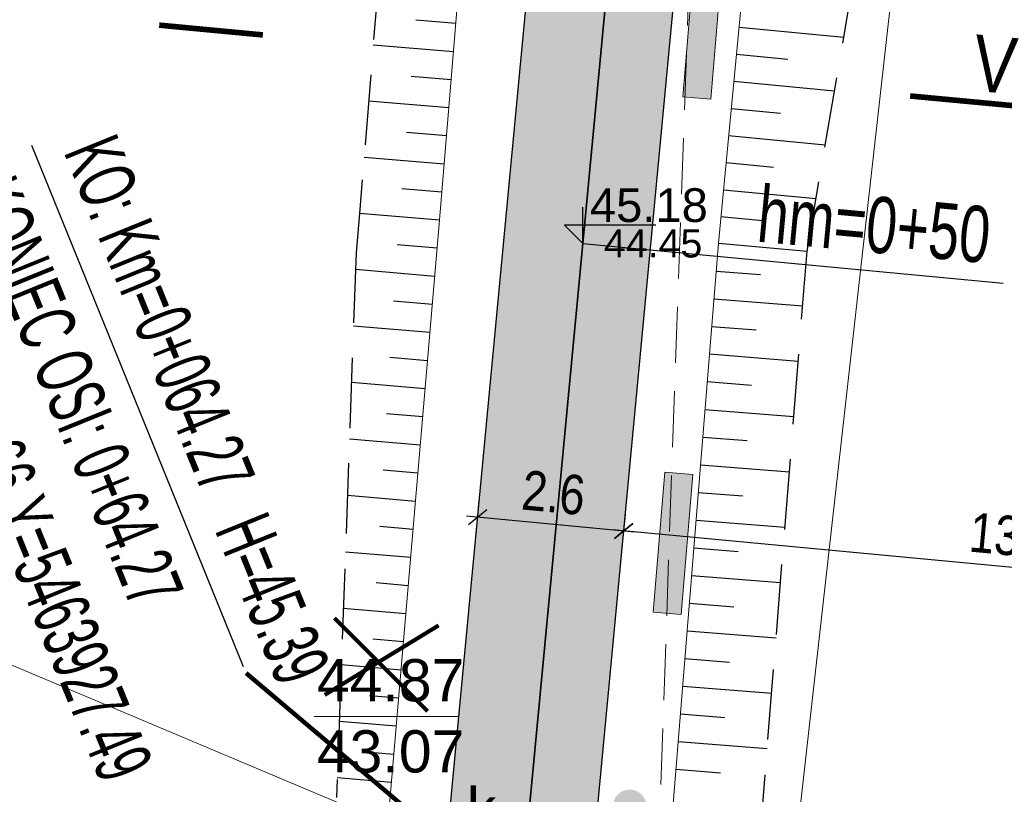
# Model space of a CAD drawing. Header units: metres. Extents: x 0 to 5465380, y 0 to 5925815.
# Tile 45 of 141: x 5463919 to 5463936, y 5925525 to 5925538. Entities that reach past the tile are written whole.
import ezdxf
from ezdxf.enums import TextEntityAlignment as Align

# ---------------------------------------------------------------- set-up
doc = ezdxf.new("R2010")
doc.units = ezdxf.units.M
for name, pattern in [('ACAD_ISO10W100', [18.5, 12, -3, 0.5, -3]), ('CENTER2', [1.125, 0.75, -0.125, 0.125, -0.125]), ('HIDDEN', [0.375, 0.25, -0.125]), ('PRZER2-1', [3, 2, -1])]:
    doc.linetypes.add(name, pattern=pattern)
for name, color, linetype, lineweight in [('$DR - obrzeże 8x30', 34, 'Continuous', 30), ('$DR - osie ścieżek', 7, 'CENTER2', 15), ('$DR - wyp. chodnik', 44, 'Continuous', 5), ('$DR - zał. arch.', 7, 'Continuous', 13), ('$DR - zał. mapa', 250, 'Continuous', 0), ('0_Nr_Pióra__205', 150, 'Continuous', 200), ('___ławki_Nr_Pióra__141', 7, 'Continuous', 0), ('___ławki_Nr_Pióra__246', 34, 'Continuous', 211), ('CC_Drzewa_Nr_Pióra__184', 20, 'Continuous', 100)]:
    doc.layers.add(name, color=color, linetype=linetype, lineweight=lineweight)
for name, color, linetype in [('$DR - przekroje', 12, 'Continuous'), ('$DR - wymiary', 7, 'Continuous'), ('AecObjExplode_rys 1_Vport_D5A', 7, 'Continuous'), ('AecObjExplode_rys 3_Vport_DDD', 7, 'Continuous'), ('AecObjExplode_rys 4_Vport_E22', 7, 'Continuous'), ('C-DROGI-SYTUACJA', 7, 'Continuous'), ('C-DROGI-SYTUACJA-ETYKIETY', 7, 'Continuous'), ('C-TEREN-SKARPY', 94, 'Continuous')]:
    doc.layers.add(name, color=color, linetype=linetype)
for name, color, linetype, lineweight, true_color in [('CC_Kanalizacja', 7, 'Continuous', 18, 0x803300), ('CC_Woda', 5, 'Continuous', 18, 0x0000ff), ('CC_Zakrzewienie', 7, 'PRZER2-1', 18, 0x0a0909)]:
    doc.layers.add(name, color=color, linetype=linetype, lineweight=lineweight, true_color=true_color)
doc.styles.add('Arial', font='arial.ttf')
doc.styles.add('ARIAL 2', font='ARIALN.TTF')
doc.styles.add('simplex', font='ARIALN.TTF', dxfattribs={"width": 0.7})
doc.styles.get("Standard").update_dxf_attribs({"font": 'arial.ttf'})
doc.dimstyles.new('LINIOWY', dxfattribs={"dimtxt": 0.7, "dimasz": 0.3, "dimexe": 0.3, "dimexo": 0, "dimgap": 0.2, "dimtad": 1, "dimzin": 9, "dimdsep": 46, "dimtxsty": 'ARIAL 2', "dimblk": 'OBLIQUE', "dimcen": 0, "dimdle": 0.2, "dimclrd": 7, "dimclre": 7, "dimclrt": 1, "dimadec": 0, "dimazin": 0, "dimtfac": 1, "dimtofl": 0, "dimtmove": 1, "dimatfit": 3, "dimldrblk": 'OBLIQUE', "dimfxl": 0.3, "dimfxlon": 1, "dimtolj": 1, "dimtzin": 1, "dimarcsym": 0})

# ---------------------------------------------------------------- blocks, each defined once
blk = doc.blocks.new('GK.6640.1913.2022 szara')
at = {"layer": 'CC_Kanalizacja', "color": 252}
blk.add_lwpolyline([(5463925.169, 5925524.087), (5463917.463, 5925527.334), (5463872.554, 5925546.371)], dxfattribs=at)
at = {"layer": 'CC_Kanalizacja', "color": 252, "linetype": 'Continuous', "lineweight": 5, "flags": 128}
blk.add_lwpolyline([(5463923.825, 5925526.007), (5463926.399, 5925526.007)], dxfattribs=at)
at = {"layer": 'CC_Woda', "color": 252}
blk.add_lwpolyline([(5463986.372, 5925435.989), (5463985.794, 5925452.41), (5463985.559, 5925454.613), (5463977.836, 5925461.506), (5463965.468, 5925472.383), (5463952.819, 5925483.501), (5463936.218, 5925497.405), (5463930.014, 5925502.668), (5463934.175, 5925539.683), (5463935.653, 5925554.059), (5463935.978, 5925558.022), (5463938.527, 5925578.65), (5463941.216, 5925601.871), (5463942.578, 5925613.381), (5463943.685, 5925623.068), (5463945.16, 5925637.812), (5463935.109, 5925649.383), (5463925.974, 5925659.333), (5463923.395, 5925662.125), (5463930.465, 5925665.085), (5463934.831, 5925666.92), (5463936.587, 5925667.623)], dxfattribs=at)
at = {"layer": 'CC_Zakrzewienie', "color": 252, "ltscale": 0.5}
blk.add_lwpolyline([(5463977.65, 5925569.937), (5463958.717, 5925565.368), (5463950.876, 5925547.321), (5463930.646, 5925543.783), (5463929.241, 5925503.739), (5463946.136, 5925495.218)], close=True, dxfattribs=at)
at = {"layer": 'CC_Kanalizacja', "color": 252, "lineweight": 0, "style": 'Arial'}
for s, p in [('44.87', (5463925.181, 5925526.65)), ('43.07', (5463925.181, 5925525.386))]:
    blk.add_text(s, height=0.75, dxfattribs=at).set_placement(p, align=Align.MIDDLE)
blk.add_text('k', height=0.75, dxfattribs=at).set_placement((5463927.058, 5925523.993), align=Align.RIGHT)
blk = doc.blocks.new('świetlica_bezrzecze_PB_PZT oczyszczony')
at = {"layer": '0_Nr_Pióra__205', "linetype": 'Continuous'}
blk.add_hatch(color=256, dxfattribs=at).paths.add_polyline_path([(5463929.128, 5925524.406, 1), (5463929.728, 5925524.406, 1)], flags=0)
at = {"layer": '___ławki_Nr_Pióra__246', "linetype": 'Continuous'}
for points in [[(5463931.076, 5925539.472), (5463930.578, 5925539.513), (5463930.371, 5925537.022), (5463930.869, 5925536.98)], [(5463930.552, 5925530.307), (5463930.054, 5925530.349), (5463929.847, 5925527.857), (5463930.345, 5925527.816)]]:
    blk.add_hatch(color=256, dxfattribs=at).paths.add_polyline_path(points, flags=0)
at = {"layer": '___ławki_Nr_Pióra__141', "linetype": 'Continuous', "flags": 128}
for points in [[(5463931.076, 5925539.472), (5463930.578, 5925539.513), (5463930.371, 5925537.022), (5463930.869, 5925536.98)], [(5463930.552, 5925530.307), (5463930.054, 5925530.349), (5463929.847, 5925527.857), (5463930.345, 5925527.816)]]:
    blk.add_lwpolyline(points, close=True, dxfattribs=at)
at = {"layer": 'CC_Drzewa_Nr_Pióra__184', "linetype": 'Continuous'}
for p, q in [((5463925.836, 5925526.099), (5463924.184, 5925527.751)), ((5463924.012, 5925526.388), (5463926.034, 5925527.625))]:
    blk.add_line(p, q, dxfattribs=at)
blk = doc.blocks.new('_OBLIQUE')
at = {"color": 0, "linetype": 'ByBlock'}
blk.add_line((-0.5, -0.5), (0.5, 0.5), dxfattribs=at)
blk = doc.blocks.new('*D119')
at = {"layer": '$DR - wymiary', "color": 7, "lineweight": -2, "transparency": 16777216}
for p, q in [((5463929.347, 5925529.601), (5463929.291, 5925529.003)), ((5463943.268, 5925527.99), (5463929.12, 5925529.321)), ((5463943.068, 5925528.001), (5463943.097, 5925528.308))]:
    blk.add_line(p, q, dxfattribs=at)
at = {"layer": 'Defpoints', "color": 0, "transparency": 16777216}
for p in [(5463929.571, 5925531.98), (5463929.319, 5925529.302), (5463943.068, 5925528.001)]:
    blk.add_point(p, dxfattribs=at)
at = {"layer": '$DR - wymiary', "color": 7, "lineweight": -2, "transparency": 16777216, "xscale": 0.3, "yscale": 0.3, "zscale": 0.3}
for p, rotation in [((5463929.319, 5925529.302), 174.6285203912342), ((5463943.069, 5925528.009), 354.6285203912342)]:
    blk.add_blockref('_OBLIQUE', p, dxfattribs=dict(at, rotation=rotation))
at = {"layer": '$DR - wymiary', "color": 1, "transparency": 16777216, "insert": (5463936.246, 5925529.21), "char_height": 0.7, "attachment_point": 5, "rotation": 354.6285, "style": 'ARIAL 2'}
blk.add_mtext('\\A1;13.8', dxfattribs=at)
blk = doc.blocks.new('*D120')
at = {"layer": '$DR - wymiary', "color": 7, "lineweight": -2, "transparency": 16777216}
for p, q in [((5463926.699, 5925529.247), (5463926.755, 5925529.844)), ((5463929.518, 5925529.283), (5463926.528, 5925529.564)), ((5463929.347, 5925529.601), (5463929.291, 5925529.003))]:
    blk.add_line(p, q, dxfattribs=at)
at = {"layer": 'Defpoints', "color": 0, "transparency": 16777216}
for p in [(5463929.571, 5925531.98), (5463926.727, 5925529.546), (5463926.129, 5925523.186)]:
    blk.add_point(p, dxfattribs=at)
at = {"layer": '$DR - wymiary', "color": 7, "lineweight": -2, "transparency": 16777216, "xscale": 0.3, "yscale": 0.3, "zscale": 0.3}
for p, rotation in [((5463926.727, 5925529.546), 174.6285203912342), ((5463929.319, 5925529.302), 354.6285203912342)]:
    blk.add_blockref('_OBLIQUE', p, dxfattribs=dict(at, rotation=rotation))
at = {"layer": '$DR - wymiary', "color": 1, "transparency": 16777216, "insert": (5463928.075, 5925529.979), "char_height": 0.7, "attachment_point": 5, "rotation": 354.6285, "style": 'ARIAL 2'}
blk.add_mtext('\\A1;2.6', dxfattribs=at)
blk = doc.blocks.new('*D135')
at = {"layer": '$DR - wymiary', "color": 7, "lineweight": -2, "transparency": 16777216}
for p, q in [((5463954.935, 5925543.267), (5463950.079, 5925543.267)), ((5463955.535, 5925542.11), (5463954.935, 5925543.267)), ((5463956.528, 5925542.11), (5463955.535, 5925542.11))]:
    blk.add_line(p, q, dxfattribs=at)
at = {"layer": 'Defpoints', "color": 0, "transparency": 16777216}
for p in [(5463954.335, 5925543.267), (5463956.528, 5925542.11), (0, 0)]:
    blk.add_point(p, dxfattribs=at)
at = {"layer": '$DR - wymiary', "color": 1, "transparency": 16777216, "insert": (5463952.107, 5925543.825), "char_height": 0.7, "attachment_point": 5, "style": 'ARIAL 2'}
blk.add_mtext('\\A1;5925542.11', dxfattribs=at)
blk = doc.blocks.new('*D136')
at = {"layer": '$DR - wymiary', "color": 7, "lineweight": -2, "transparency": 16777216}
blk.add_line((5463956.528, 5925542.11), (5463956.528, 5925536.093), dxfattribs=at)
at = {"layer": 'Defpoints', "color": 0, "transparency": 16777216}
for p in [(5463956.528, 5925542.11), (5463956.528, 5925540.459), (0, 0)]:
    blk.add_point(p, dxfattribs=at)
at = {"layer": '$DR - wymiary', "color": 1, "transparency": 16777216, "insert": (5463955.971, 5925538.176), "char_height": 0.7, "attachment_point": 5, "rotation": 90, "style": 'ARIAL 2'}
blk.add_mtext('\\A1;5463956.53', dxfattribs=at)
blk = doc.blocks.new('*D137')
at = {"layer": '$DR - wymiary', "color": 7, "lineweight": -2, "transparency": 16777216}
blk.add_line((5463958.724, 5925585.382), (5463964.93, 5925585.382), dxfattribs=at)
at = {"layer": 'Defpoints', "color": 0, "transparency": 16777216}
for p in [(5463958.724, 5925585.382), (5463960.561, 5925585.382), (0, 0)]:
    blk.add_point(p, dxfattribs=at)
at = {"layer": '$DR - wymiary', "color": 1, "transparency": 16777216, "insert": (5463962.845, 5925585.94), "char_height": 0.7, "attachment_point": 5, "style": 'ARIAL 2'}
blk.add_mtext('\\A1;5925585.38', dxfattribs=at)
blk = doc.blocks.new('*D138')
at = {"layer": '$DR - wymiary', "color": 7, "lineweight": -2, "transparency": 16777216}
blk.add_line((5463958.724, 5925585.382), (5463958.724, 5925592.131), dxfattribs=at)
at = {"layer": 'Defpoints', "color": 0, "transparency": 16777216}
for p in [(5463958.724, 5925587.769), (5463958.724, 5925585.382), (0, 0)]:
    blk.add_point(p, dxfattribs=at)
at = {"layer": '$DR - wymiary', "color": 1, "transparency": 16777216, "insert": (5463958.166, 5925590.05), "char_height": 0.7, "attachment_point": 5, "rotation": 90, "style": 'ARIAL 2'}
blk.add_mtext('\\A1;5463958.72', dxfattribs=at)
blk = doc.blocks.new('*D139')
at = {"layer": '$DR - wymiary', "color": 7, "lineweight": -2, "transparency": 16777216}
blk.add_line((5463922.753, 5925589.968), (5463916.372, 5925589.968), dxfattribs=at)
at = {"layer": 'Defpoints', "color": 0, "transparency": 16777216}
for p in [(5463920.738, 5925589.968), (5463922.753, 5925589.968), (0, 0)]:
    blk.add_point(p, dxfattribs=at)
at = {"layer": '$DR - wymiary', "color": 1, "transparency": 16777216, "insert": (5463918.455, 5925590.526), "char_height": 0.7, "attachment_point": 5, "style": 'ARIAL 2'}
blk.add_mtext('\\A1;5925589.97', dxfattribs=at)
blk = doc.blocks.new('*D140')
at = {"layer": '$DR - wymiary', "color": 7, "lineweight": -2, "transparency": 16777216}
blk.add_line((5463922.753, 5925589.968), (5463922.753, 5925583.407), dxfattribs=at)
at = {"layer": 'Defpoints', "color": 0, "transparency": 16777216}
for p in [(5463922.753, 5925589.968), (5463922.753, 5925587.778), (0, 0)]:
    blk.add_point(p, dxfattribs=at)
at = {"layer": '$DR - wymiary', "color": 1, "transparency": 16777216, "insert": (5463922.195, 5925585.493), "char_height": 0.7, "attachment_point": 5, "rotation": 90, "style": 'ARIAL 2'}
blk.add_mtext('\\A1;5463922.75', dxfattribs=at)
blk = doc.blocks.new('kota')
at = {"color": 0, "linetype": 'ByBlock', "lineweight": -2}
for p, q in [((0, 0), (0, 1)), ((2, 0.5), (-0.5, 0.5)), ((-0.5, 0.5), (0, 0))]:
    blk.add_line(p, q, dxfattribs=at)
blk = doc.blocks.new('AecObjExplode_rys 1_Vport_D5A')
at = {"layer": 'C-DROGI-SYTUACJA', "color": 92, "linetype": 'Continuous', "lineweight": 9}
for p, q in [((5463928.36, 5925562.798), (5463926.052, 5925534.827)), ((5463931.003, 5925534.416), (5463932.641, 5925551.549)), ((5463926.052, 5925534.827), (5463925.109, 5925523.832)), ((5463930.053, 5925522.61), (5463931.003, 5925534.416))]:
    blk.add_line(p, q, dxfattribs=at)
at = {"layer": 'C-DROGI-SYTUACJA', "color": 152, "linetype": 'ACAD_ISO10W100', "lineweight": 35, "ltscale": 4}
blk.add_line((5463930.971, 5925559.588), (5463919.325, 5925436.182), dxfattribs=at)
at = {"layer": 'C-DROGI-SYTUACJA-ETYKIETY', "color": 1, "linetype": 'Continuous', "lineweight": -3}
for p, q in [((5463922.57, 5925526.888), (5463918.808, 5925536.154)), ((5463928.595, 5925534.411), (5463936.062, 5925533.707))]:
    blk.add_line(p, q, dxfattribs=at)
at = {"layer": 'C-TEREN-SKARPY', "color": 92, "linetype": 'HIDDEN', "lineweight": -3, "ltscale": 5}
for p, q in [((5463932.579, 5925534.277), (5463934.319, 5925544.425)), ((5463925.283, 5925543.02), (5463924.628, 5925534.949)), ((5463924.628, 5925534.949), (5463924.567, 5925534.253)), ((5463924.628, 5925534.949), (5463924.628, 5925534.949)), ((5463924.567, 5925534.253), (5463924.221, 5925524.567)), ((5463931.734, 5925523.725), (5463932.579, 5925534.277))]:
    blk.add_line(p, q, dxfattribs=at)
at = {"layer": 'C-TEREN-SKARPY', "color": 92, "linetype": 'Continuous', "lineweight": -3}
for p, q in [((5463926.34, 5925538.321, 45.094), (5463925.626, 5925538.38, 44.735)), ((5463931.371, 5925538.26, 45.217), (5463933.232, 5925538.082, 44.282)), ((5463926.299, 5925537.822, 45.102), (5463924.871, 5925537.939, 44.385)), ((5463931.325, 5925537.778, 45.209), (5463932.237, 5925537.691, 44.75)), ((5463926.258, 5925537.323, 45.11), (5463925.544, 5925537.381, 44.752)), ((5463931.278, 5925537.296, 45.2), (5463933.068, 5925537.125, 44.302)), ((5463926.217, 5925536.823, 45.118), (5463924.79, 5925536.941, 44.402)), ((5463931.232, 5925536.814, 45.192), (5463932.109, 5925536.73, 44.752)), ((5463926.175, 5925536.324, 45.126), (5463925.462, 5925536.383, 44.768)), ((5463931.186, 5925536.332, 45.183), (5463932.903, 5925536.168, 44.321)), ((5463926.134, 5925535.825, 45.134), (5463924.709, 5925535.943, 44.419)), ((5463931.14, 5925535.85, 45.175), (5463931.981, 5925535.769, 44.753)), ((5463926.093, 5925535.326, 45.142), (5463925.381, 5925535.385, 44.785)), ((5463931.094, 5925535.368, 45.167), (5463932.739, 5925535.21, 44.34)), ((5463926.052, 5925534.827, 45.15), (5463924.628, 5925534.949, 44.436)), ((5463926.052, 5925534.827), (5463924.628, 5925534.949)), ((5463924.628, 5925534.949), (5463924.628, 5925534.949)), ((5463931.049, 5925534.892, 45.158), (5463931.853, 5925534.815, 44.754)), ((5463926.009, 5925534.328, 45.159), (5463925.297, 5925534.389, 44.802)), ((5463931.003, 5925534.416), (5463932.579, 5925534.277)), ((5463925.966, 5925533.828, 45.168), (5463924.556, 5925533.949, 44.46)), ((5463930.963, 5925533.924, 45.158), (5463931.752, 5925533.861, 44.763)), ((5463925.923, 5925533.328, 45.177), (5463925.231, 5925533.387, 44.83)), ((5463930.924, 5925533.432, 45.167), (5463932.502, 5925533.305, 44.375)), ((5463925.88, 5925532.828, 45.186), (5463924.52, 5925532.945, 44.504)), ((5463930.884, 5925532.94, 45.175), (5463931.673, 5925532.877, 44.779)), ((5463930.845, 5925532.449, 45.183), (5463932.423, 5925532.321, 44.392)), ((5463925.838, 5925532.328, 45.195), (5463925.17, 5925532.386, 44.86)), ((5463925.795, 5925531.829, 45.205), (5463924.484, 5925531.941, 44.547)), ((5463930.805, 5925531.957, 45.192), (5463931.594, 5925531.893, 44.796)), ((5463930.765, 5925531.465, 45.2), (5463932.344, 5925531.338, 44.408)), ((5463925.752, 5925531.329, 45.214), (5463925.109, 5925531.384, 44.891)), ((5463925.709, 5925530.829, 45.223), (5463924.448, 5925530.937, 44.59)), ((5463930.726, 5925530.973, 45.208), (5463931.515, 5925530.909, 44.812)), ((5463925.666, 5925530.329, 45.232), (5463925.048, 5925530.382, 44.922)), ((5463930.686, 5925530.481, 45.217), (5463932.265, 5925530.354, 44.425)), ((5463925.623, 5925529.829, 45.241), (5463924.413, 5925529.933, 44.633)), ((5463930.647, 5925529.989, 45.225), (5463931.436, 5925529.925, 44.829)), ((5463930.607, 5925529.497, 45.233), (5463932.186, 5925529.37, 44.441)), ((5463925.58, 5925529.33, 45.25), (5463924.988, 5925529.38, 44.952)), ((5463930.568, 5925529.005, 45.242), (5463931.357, 5925528.941, 44.846)), ((5463925.538, 5925528.83, 45.259), (5463924.377, 5925528.929, 44.676)), ((5463930.528, 5925528.513, 45.25), (5463932.108, 5925528.386, 44.458)), ((5463925.495, 5925528.33, 45.268), (5463924.927, 5925528.379, 44.983)), ((5463925.452, 5925527.83, 45.277), (5463924.341, 5925527.925, 44.72)), ((5463930.488, 5925528.021, 45.258), (5463931.278, 5925527.957, 44.862)), ((5463925.409, 5925527.33, 45.286), (5463924.866, 5925527.377, 45.014)), ((5463930.449, 5925527.529, 45.267), (5463932.029, 5925527.402, 44.474)), ((5463930.409, 5925527.037, 45.275), (5463931.199, 5925526.974, 44.879)), ((5463925.366, 5925526.831, 45.295), (5463924.305, 5925526.921, 44.763)), ((5463930.37, 5925526.545, 45.283), (5463931.95, 5925526.418, 44.491)), ((5463925.323, 5925526.331, 45.305), (5463924.805, 5925526.375, 45.045)), ((5463930.33, 5925526.053, 45.292), (5463931.12, 5925525.99, 44.895)), ((5463925.281, 5925525.831, 45.314), (5463924.269, 5925525.918, 44.806)), ((5463930.29, 5925525.561, 45.3), (5463931.871, 5925525.434, 44.507)), ((5463925.238, 5925525.331, 45.323), (5463924.744, 5925525.373, 45.075)), ((5463930.251, 5925525.069, 45.308), (5463931.041, 5925525.006, 44.912)), ((5463925.195, 5925524.831, 45.332), (5463924.233, 5925524.914, 44.849))]:
    blk.add_line(p, q, dxfattribs=at)
at = {"layer": '$DR - wymiary', "color": 7, "linetype": 'Continuous', "lineweight": -3, "xscale": 0.6500000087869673, "yscale": 0.6500000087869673, "zscale": 0.6500000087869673}
blk.add_blockref('kota', (5463928.595, 5925534.411), dxfattribs=at)
at = {"layer": 'C-DROGI-SYTUACJA-ETYKIETY', "color": 1, "linetype": 'Continuous', "lineweight": -3, "char_height": 1, "style": 'simplex'}
for s, insert, attachment_point, rotation in [('{\\fArial Narrow|b0|i0|c0|p34;KO: Km=0+064.27}', (5463919.354, 5925536.038), 7, 292.0973), ('{\\fArial|b0|i0|c0|p34;hm=\\fArial|b0|i0|c238|p34;0+50\\fArial|b0|i0|c0|p34;}', (5463935.78, 5925534.047), 9, 354.6092), ('KONIEC OSI: 0+64.27\\PX=5925522.66 Y=5463927.49', (5463918.497, 5925535.69), 1, 292.0973), ('PZ: 0+95.18\\PX=5925512.54 Y=5463905.35', (5463905.74, 5925524.781), 7, 22.5971)]:
    blk.add_mtext(s, dxfattribs=dict(at, insert=insert, attachment_point=attachment_point, rotation=rotation))
at = {"layer": 'C-DROGI-SYTUACJA-ETYKIETY', "color": 1, "linetype": 'Continuous', "lineweight": -3, "insert": (5463928.72, 5925534.786), "char_height": 0.6, "attachment_point": 7}
blk.add_mtext('45.18', dxfattribs=at)
at = {"layer": 'C-DROGI-SYTUACJA-ETYKIETY', "color": 7, "linetype": 'Continuous', "lineweight": -3, "insert": (5463928.97, 5925534.411), "char_height": 0.5, "attachment_point": 4}
blk.add_mtext('{\\fArial|b0|i0|c238|p34;44.45}', dxfattribs=at)
at = {"layer": 'C-DROGI-SYTUACJA-ETYKIETY', "color": 7, "linetype": 'Continuous', "lineweight": -3, "insert": (5463922.976, 5925529.702), "char_height": 1, "attachment_point": 1, "rotation": 292.0973, "style": 'simplex'}
blk.add_mtext('{\\fArial Narrow|b0|i0|c238|p34;H=}45.39', dxfattribs=at)
at = {"layer": 'C-DROGI-SYTUACJA-ETYKIETY', "color": 7, "linetype": 'Continuous', "lineweight": -3}
blk.add_leader([(5463927.486, 5925522.658), (5463922.617, 5925526.773)], dimstyle='LINIOWY', override={"dimscale": 1, "dimasz": 0, "dimclrd": 256, "dimlwd": 65535}, dxfattribs=at)
blk = doc.blocks.new('AecObjExplode_rys 4_Vport_E22')
at = {"layer": 'C-DROGI-SYTUACJA', "color": 92, "linetype": 'Continuous', "lineweight": 9}
for p, q in [((5463928.36, 5925562.798), (5463926.052, 5925534.827)), ((5463931.003, 5925534.416), (5463932.641, 5925551.549)), ((5463926.052, 5925534.827), (5463925.109, 5925523.832)), ((5463930.053, 5925522.61), (5463931.003, 5925534.416))]:
    blk.add_line(p, q, dxfattribs=at)
at = {"layer": 'C-DROGI-SYTUACJA', "color": 152, "linetype": 'ACAD_ISO10W100', "lineweight": 35, "ltscale": 4}
blk.add_line((5463930.971, 5925559.588), (5463919.325, 5925436.182), dxfattribs=at)
at = {"layer": 'C-DROGI-SYTUACJA-ETYKIETY', "color": 1, "linetype": 'Continuous', "lineweight": -3}
for p, q in [((5463922.57, 5925526.888), (5463918.808, 5925536.154)), ((5463928.595, 5925534.411), (5463936.062, 5925533.707))]:
    blk.add_line(p, q, dxfattribs=at)
at = {"layer": 'C-TEREN-SKARPY', "color": 92, "linetype": 'HIDDEN', "lineweight": -3, "ltscale": 5}
for p, q in [((5463932.579, 5925534.277), (5463934.319, 5925544.425)), ((5463925.283, 5925543.02), (5463924.628, 5925534.949)), ((5463924.628, 5925534.949), (5463924.567, 5925534.253)), ((5463924.628, 5925534.949), (5463924.628, 5925534.949)), ((5463924.567, 5925534.253), (5463924.221, 5925524.567)), ((5463931.734, 5925523.725), (5463932.579, 5925534.277))]:
    blk.add_line(p, q, dxfattribs=at)
at = {"layer": 'C-TEREN-SKARPY', "color": 92, "linetype": 'Continuous', "lineweight": -3}
for p, q in [((5463926.34, 5925538.321, 45.094), (5463925.626, 5925538.38, 44.735)), ((5463931.371, 5925538.26, 45.217), (5463933.232, 5925538.082, 44.282)), ((5463926.299, 5925537.822, 45.102), (5463924.871, 5925537.939, 44.385)), ((5463931.325, 5925537.778, 45.209), (5463932.237, 5925537.691, 44.75)), ((5463926.258, 5925537.323, 45.11), (5463925.544, 5925537.381, 44.752)), ((5463931.278, 5925537.296, 45.2), (5463933.068, 5925537.125, 44.302)), ((5463926.217, 5925536.823, 45.118), (5463924.79, 5925536.941, 44.402)), ((5463931.232, 5925536.814, 45.192), (5463932.109, 5925536.73, 44.752)), ((5463926.175, 5925536.324, 45.126), (5463925.462, 5925536.383, 44.768)), ((5463931.186, 5925536.332, 45.183), (5463932.903, 5925536.168, 44.321)), ((5463926.134, 5925535.825, 45.134), (5463924.709, 5925535.943, 44.419)), ((5463931.14, 5925535.85, 45.175), (5463931.981, 5925535.769, 44.753)), ((5463926.093, 5925535.326, 45.142), (5463925.381, 5925535.385, 44.785)), ((5463931.094, 5925535.368, 45.167), (5463932.739, 5925535.21, 44.34)), ((5463926.052, 5925534.827, 45.15), (5463924.628, 5925534.949, 44.436)), ((5463926.052, 5925534.827), (5463924.628, 5925534.949)), ((5463924.628, 5925534.949), (5463924.628, 5925534.949)), ((5463931.049, 5925534.892, 45.158), (5463931.853, 5925534.815, 44.754)), ((5463926.009, 5925534.328, 45.159), (5463925.297, 5925534.389, 44.802)), ((5463931.003, 5925534.416), (5463932.579, 5925534.277)), ((5463925.966, 5925533.828, 45.168), (5463924.556, 5925533.949, 44.46)), ((5463930.963, 5925533.924, 45.158), (5463931.752, 5925533.861, 44.763)), ((5463925.923, 5925533.328, 45.177), (5463925.231, 5925533.387, 44.83)), ((5463930.924, 5925533.432, 45.167), (5463932.502, 5925533.305, 44.375)), ((5463925.88, 5925532.828, 45.186), (5463924.52, 5925532.945, 44.504)), ((5463930.884, 5925532.94, 45.175), (5463931.673, 5925532.877, 44.779)), ((5463930.845, 5925532.449, 45.183), (5463932.423, 5925532.321, 44.392)), ((5463925.838, 5925532.328, 45.195), (5463925.17, 5925532.386, 44.86)), ((5463925.795, 5925531.829, 45.205), (5463924.484, 5925531.941, 44.547)), ((5463930.805, 5925531.957, 45.192), (5463931.594, 5925531.893, 44.796)), ((5463930.765, 5925531.465, 45.2), (5463932.344, 5925531.338, 44.408)), ((5463925.752, 5925531.329, 45.214), (5463925.109, 5925531.384, 44.891)), ((5463925.709, 5925530.829, 45.223), (5463924.448, 5925530.937, 44.59)), ((5463930.726, 5925530.973, 45.208), (5463931.515, 5925530.909, 44.812)), ((5463925.666, 5925530.329, 45.232), (5463925.048, 5925530.382, 44.922)), ((5463930.686, 5925530.481, 45.217), (5463932.265, 5925530.354, 44.425)), ((5463925.623, 5925529.829, 45.241), (5463924.413, 5925529.933, 44.633)), ((5463930.647, 5925529.989, 45.225), (5463931.436, 5925529.925, 44.829)), ((5463930.607, 5925529.497, 45.233), (5463932.186, 5925529.37, 44.441)), ((5463925.58, 5925529.33, 45.25), (5463924.988, 5925529.38, 44.952)), ((5463930.568, 5925529.005, 45.242), (5463931.357, 5925528.941, 44.846)), ((5463925.538, 5925528.83, 45.259), (5463924.377, 5925528.929, 44.676)), ((5463930.528, 5925528.513, 45.25), (5463932.108, 5925528.386, 44.458)), ((5463925.495, 5925528.33, 45.268), (5463924.927, 5925528.379, 44.983)), ((5463925.452, 5925527.83, 45.277), (5463924.341, 5925527.925, 44.72)), ((5463930.488, 5925528.021, 45.258), (5463931.278, 5925527.957, 44.862)), ((5463925.409, 5925527.33, 45.286), (5463924.866, 5925527.377, 45.014)), ((5463930.449, 5925527.529, 45.267), (5463932.029, 5925527.402, 44.474)), ((5463930.409, 5925527.037, 45.275), (5463931.199, 5925526.974, 44.879)), ((5463925.366, 5925526.831, 45.295), (5463924.305, 5925526.921, 44.763)), ((5463930.37, 5925526.545, 45.283), (5463931.95, 5925526.418, 44.491)), ((5463925.323, 5925526.331, 45.305), (5463924.805, 5925526.375, 45.045)), ((5463930.33, 5925526.053, 45.292), (5463931.12, 5925525.99, 44.895)), ((5463925.281, 5925525.831, 45.314), (5463924.269, 5925525.918, 44.806)), ((5463930.29, 5925525.561, 45.3), (5463931.871, 5925525.434, 44.507)), ((5463925.238, 5925525.331, 45.323), (5463924.744, 5925525.373, 45.075)), ((5463930.251, 5925525.069, 45.308), (5463931.041, 5925525.006, 44.912)), ((5463925.195, 5925524.831, 45.332), (5463924.233, 5925524.914, 44.849))]:
    blk.add_line(p, q, dxfattribs=at)
at = {"layer": '$DR - wymiary', "color": 7, "linetype": 'Continuous', "lineweight": -3, "xscale": 0.6500000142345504, "yscale": 0.6500000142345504, "zscale": 0.6500000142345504}
blk.add_blockref('kota', (5463928.595, 5925534.411), dxfattribs=at)
at = {"layer": 'C-DROGI-SYTUACJA-ETYKIETY', "color": 1, "linetype": 'Continuous', "lineweight": -3, "char_height": 1, "style": 'simplex'}
for s, insert, attachment_point, rotation in [('{\\fArial Narrow|b0|i0|c0|p34;KO: Km=0+064.27}', (5463919.354, 5925536.038), 7, 292.0973), ('{\\fArial|b0|i0|c0|p34;hm=\\fArial|b0|i0|c238|p34;0+50\\fArial|b0|i0|c0|p34;}', (5463935.78, 5925534.047), 9, 354.6092), ('KONIEC OSI: 0+64.27\\PX=5925522.66 Y=5463927.49', (5463918.497, 5925535.69), 1, 292.0973), ('PZ: 0+95.18\\PX=5925512.54 Y=5463905.35', (5463905.74, 5925524.781), 7, 22.5971)]:
    blk.add_mtext(s, dxfattribs=dict(at, insert=insert, attachment_point=attachment_point, rotation=rotation))
at = {"layer": 'C-DROGI-SYTUACJA-ETYKIETY', "color": 1, "linetype": 'Continuous', "lineweight": -3, "insert": (5463928.72, 5925534.786), "char_height": 0.6, "attachment_point": 7}
blk.add_mtext('45.18', dxfattribs=at)
at = {"layer": 'C-DROGI-SYTUACJA-ETYKIETY', "color": 7, "linetype": 'Continuous', "lineweight": -3, "insert": (5463928.97, 5925534.411), "char_height": 0.5, "attachment_point": 4}
blk.add_mtext('{\\fArial|b0|i0|c238|p34;44.45}', dxfattribs=at)
at = {"layer": 'C-DROGI-SYTUACJA-ETYKIETY', "color": 7, "linetype": 'Continuous', "lineweight": -3, "insert": (5463922.976, 5925529.702), "char_height": 1, "attachment_point": 1, "rotation": 292.0973, "style": 'simplex'}
blk.add_mtext('{\\fArial Narrow|b0|i0|c238|p34;H=}45.39', dxfattribs=at)
at = {"layer": 'C-DROGI-SYTUACJA-ETYKIETY', "color": 7, "linetype": 'Continuous', "lineweight": -3}
blk.add_leader([(5463927.486, 5925522.658), (5463922.617, 5925526.773)], dimstyle='LINIOWY', override={"dimscale": 1, "dimasz": 0, "dimclrd": 256, "dimlwd": 65535}, dxfattribs=at)
blk = doc.blocks.new('AecObjExplode_rys 3_Vport_DDD')
at = {"layer": 'C-DROGI-SYTUACJA', "color": 92, "linetype": 'Continuous', "lineweight": 9}
for p, q in [((5463928.36, 5925562.798), (5463926.052, 5925534.827)), ((5463931.003, 5925534.416), (5463932.641, 5925551.549)), ((5463926.052, 5925534.827), (5463925.109, 5925523.832)), ((5463930.053, 5925522.61), (5463931.003, 5925534.416))]:
    blk.add_line(p, q, dxfattribs=at)
at = {"layer": 'C-DROGI-SYTUACJA', "color": 152, "linetype": 'ACAD_ISO10W100', "lineweight": 35, "ltscale": 4}
blk.add_line((5463930.971, 5925559.588), (5463919.325, 5925436.182), dxfattribs=at)
at = {"layer": 'C-DROGI-SYTUACJA-ETYKIETY', "color": 1, "linetype": 'Continuous', "lineweight": -3}
for p, q in [((5463922.57, 5925526.888), (5463918.808, 5925536.154)), ((5463928.595, 5925534.411), (5463936.062, 5925533.707))]:
    blk.add_line(p, q, dxfattribs=at)
at = {"layer": 'C-TEREN-SKARPY', "color": 92, "linetype": 'HIDDEN', "lineweight": -3, "ltscale": 5}
for p, q in [((5463932.579, 5925534.277), (5463934.319, 5925544.425)), ((5463925.283, 5925543.02), (5463924.628, 5925534.949)), ((5463924.628, 5925534.949), (5463924.567, 5925534.253)), ((5463924.628, 5925534.949), (5463924.628, 5925534.949)), ((5463924.567, 5925534.253), (5463924.221, 5925524.567)), ((5463931.734, 5925523.725), (5463932.579, 5925534.277))]:
    blk.add_line(p, q, dxfattribs=at)
at = {"layer": 'C-TEREN-SKARPY', "color": 92, "linetype": 'Continuous', "lineweight": -3}
for p, q in [((5463926.34, 5925538.321, 45.094), (5463925.626, 5925538.38, 44.735)), ((5463931.371, 5925538.26, 45.217), (5463933.232, 5925538.082, 44.282)), ((5463926.299, 5925537.822, 45.102), (5463924.871, 5925537.939, 44.385)), ((5463931.325, 5925537.778, 45.209), (5463932.237, 5925537.691, 44.75)), ((5463926.258, 5925537.323, 45.11), (5463925.544, 5925537.381, 44.752)), ((5463931.278, 5925537.296, 45.2), (5463933.068, 5925537.125, 44.302)), ((5463926.217, 5925536.823, 45.118), (5463924.79, 5925536.941, 44.402)), ((5463931.232, 5925536.814, 45.192), (5463932.109, 5925536.73, 44.752)), ((5463926.175, 5925536.324, 45.126), (5463925.462, 5925536.383, 44.768)), ((5463931.186, 5925536.332, 45.183), (5463932.903, 5925536.168, 44.321)), ((5463926.134, 5925535.825, 45.134), (5463924.709, 5925535.943, 44.419)), ((5463931.14, 5925535.85, 45.175), (5463931.981, 5925535.769, 44.753)), ((5463926.093, 5925535.326, 45.142), (5463925.381, 5925535.385, 44.785)), ((5463931.094, 5925535.368, 45.167), (5463932.739, 5925535.21, 44.34)), ((5463926.052, 5925534.827, 45.15), (5463924.628, 5925534.949, 44.436)), ((5463926.052, 5925534.827), (5463924.628, 5925534.949)), ((5463924.628, 5925534.949), (5463924.628, 5925534.949)), ((5463931.049, 5925534.892, 45.158), (5463931.853, 5925534.815, 44.754)), ((5463926.009, 5925534.328, 45.159), (5463925.297, 5925534.389, 44.802)), ((5463931.003, 5925534.416), (5463932.579, 5925534.277)), ((5463925.966, 5925533.828, 45.168), (5463924.556, 5925533.949, 44.46)), ((5463930.963, 5925533.924, 45.158), (5463931.752, 5925533.861, 44.763)), ((5463925.923, 5925533.328, 45.177), (5463925.231, 5925533.387, 44.83)), ((5463930.924, 5925533.432, 45.167), (5463932.502, 5925533.305, 44.375)), ((5463925.88, 5925532.828, 45.186), (5463924.52, 5925532.945, 44.504)), ((5463930.884, 5925532.94, 45.175), (5463931.673, 5925532.877, 44.779)), ((5463930.845, 5925532.449, 45.183), (5463932.423, 5925532.321, 44.392)), ((5463925.838, 5925532.328, 45.195), (5463925.17, 5925532.386, 44.86)), ((5463925.795, 5925531.829, 45.205), (5463924.484, 5925531.941, 44.547)), ((5463930.805, 5925531.957, 45.192), (5463931.594, 5925531.893, 44.796)), ((5463930.765, 5925531.465, 45.2), (5463932.344, 5925531.338, 44.408)), ((5463925.752, 5925531.329, 45.214), (5463925.109, 5925531.384, 44.891)), ((5463925.709, 5925530.829, 45.223), (5463924.448, 5925530.937, 44.59)), ((5463930.726, 5925530.973, 45.208), (5463931.515, 5925530.909, 44.812)), ((5463925.666, 5925530.329, 45.232), (5463925.048, 5925530.382, 44.922)), ((5463930.686, 5925530.481, 45.217), (5463932.265, 5925530.354, 44.425)), ((5463925.623, 5925529.829, 45.241), (5463924.413, 5925529.933, 44.633)), ((5463930.647, 5925529.989, 45.225), (5463931.436, 5925529.925, 44.829)), ((5463930.607, 5925529.497, 45.233), (5463932.186, 5925529.37, 44.441)), ((5463925.58, 5925529.33, 45.25), (5463924.988, 5925529.38, 44.952)), ((5463930.568, 5925529.005, 45.242), (5463931.357, 5925528.941, 44.846)), ((5463925.538, 5925528.83, 45.259), (5463924.377, 5925528.929, 44.676)), ((5463930.528, 5925528.513, 45.25), (5463932.108, 5925528.386, 44.458)), ((5463925.495, 5925528.33, 45.268), (5463924.927, 5925528.379, 44.983)), ((5463925.452, 5925527.83, 45.277), (5463924.341, 5925527.925, 44.72)), ((5463930.488, 5925528.021, 45.258), (5463931.278, 5925527.957, 44.862)), ((5463925.409, 5925527.33, 45.286), (5463924.866, 5925527.377, 45.014)), ((5463930.449, 5925527.529, 45.267), (5463932.029, 5925527.402, 44.474)), ((5463930.409, 5925527.037, 45.275), (5463931.199, 5925526.974, 44.879)), ((5463925.366, 5925526.831, 45.295), (5463924.305, 5925526.921, 44.763)), ((5463930.37, 5925526.545, 45.283), (5463931.95, 5925526.418, 44.491)), ((5463925.323, 5925526.331, 45.305), (5463924.805, 5925526.375, 45.045)), ((5463930.33, 5925526.053, 45.292), (5463931.12, 5925525.99, 44.895)), ((5463925.281, 5925525.831, 45.314), (5463924.269, 5925525.918, 44.806)), ((5463930.29, 5925525.561, 45.3), (5463931.871, 5925525.434, 44.507)), ((5463925.238, 5925525.331, 45.323), (5463924.744, 5925525.373, 45.075)), ((5463930.251, 5925525.069, 45.308), (5463931.041, 5925525.006, 44.912)), ((5463925.195, 5925524.831, 45.332), (5463924.233, 5925524.914, 44.849))]:
    blk.add_line(p, q, dxfattribs=at)
at = {"layer": '$DR - wymiary', "color": 7, "linetype": 'Continuous', "lineweight": -3, "xscale": 0.6500000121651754, "yscale": 0.6500000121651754, "zscale": 0.6500000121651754}
blk.add_blockref('kota', (5463928.595, 5925534.411), dxfattribs=at)
at = {"layer": 'C-DROGI-SYTUACJA-ETYKIETY', "color": 1, "linetype": 'Continuous', "lineweight": -3, "char_height": 1, "style": 'simplex'}
for s, insert, attachment_point, rotation in [('{\\fArial Narrow|b0|i0|c0|p34;KO: Km=0+064.27}', (5463919.354, 5925536.038), 7, 292.0973), ('{\\fArial|b0|i0|c0|p34;hm=\\fArial|b0|i0|c238|p34;0+50\\fArial|b0|i0|c0|p34;}', (5463935.78, 5925534.047), 9, 354.6092), ('KONIEC OSI: 0+64.27\\PX=5925522.66 Y=5463927.49', (5463918.497, 5925535.69), 1, 292.0973), ('PZ: 0+95.18\\PX=5925512.54 Y=5463905.35', (5463905.74, 5925524.781), 7, 22.5971)]:
    blk.add_mtext(s, dxfattribs=dict(at, insert=insert, attachment_point=attachment_point, rotation=rotation))
at = {"layer": 'C-DROGI-SYTUACJA-ETYKIETY', "color": 1, "linetype": 'Continuous', "lineweight": -3, "insert": (5463928.72, 5925534.786), "char_height": 0.6, "attachment_point": 7}
blk.add_mtext('45.18', dxfattribs=at)
at = {"layer": 'C-DROGI-SYTUACJA-ETYKIETY', "color": 7, "linetype": 'Continuous', "lineweight": -3, "insert": (5463928.97, 5925534.411), "char_height": 0.5, "attachment_point": 4}
blk.add_mtext('{\\fArial|b0|i0|c238|p34;44.45}', dxfattribs=at)
at = {"layer": 'C-DROGI-SYTUACJA-ETYKIETY', "color": 7, "linetype": 'Continuous', "lineweight": -3, "insert": (5463922.976, 5925529.702), "char_height": 1, "attachment_point": 1, "rotation": 292.0973, "style": 'simplex'}
blk.add_mtext('{\\fArial Narrow|b0|i0|c238|p34;H=}45.39', dxfattribs=at)
at = {"layer": 'C-DROGI-SYTUACJA-ETYKIETY', "color": 7, "linetype": 'Continuous', "lineweight": -3}
blk.add_leader([(5463927.486, 5925522.658), (5463922.617, 5925526.773)], dimstyle='LINIOWY', override={"dimscale": 1, "dimasz": 0, "dimclrd": 256, "dimlwd": 65535}, dxfattribs=at)

msp = doc.modelspace()

# ---------------------------------------------------------------- hatches: boundary and pattern name
at = {"layer": '$DR - wyp. chodnik'}
h = msp.add_hatch(dxfattribs=at)
h.set_pattern_fill('AR-SAND', color=256, scale=0.01)
h.set_pattern_definition([(37.5, (500, 0), (-0.01600031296, 0.48941323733), [0, -0.38608, 0, -0.4318, 0, -0.41275]), (7.5, (500, 0), (0.44952328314, 0.71682510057), [0, -0.20828, 0, -0.34798, 0, -0.13335]), (327.5, (499.6876, 0), (0.790992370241, 0.001437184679), [0, -0.127, 0, -0.4572, 0, -0.5969]), (317.5, (499.6876, 0), (0.76355645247, 0.22292932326), [0, -0.0635, 0, -0.29972, 0, -0.3429])])
h.paths.add_polyline_path([(5463958.811, 5925573.433, 1.284126), (5463952.971, 5925595.856), (5463945.622, 5925613.63), (5463944.143, 5925613.018), (5463946.37, 5925607.633, 0.194771), (5463934.37, 5925592.77, 0.959366), (5463910.944, 5925588.139, 1.531072), (5463902.406, 5925567.988), (5463893.559, 5925564.306, 0.384254), (5463887.764, 5925552.083), (5463862.231, 5925541.456), (5463863.153, 5925539.241), (5463888.637, 5925549.847), (5463903.669, 5925513.728), (5463903.08, 5925513.225), (5463904.38, 5925511.705), (5463904.595, 5925511.889), (5463910.657, 5925504.009), (5463924.399, 5925502.717), (5463924.162, 5925500.211), (5463926.552, 5925499.986), (5463926.788, 5925502.493), (5463940.548, 5925501.199), (5463939.758, 5925492.8), (5463941.75, 5925492.612), (5463945.889, 5925536.637, 1.642027), (5463958.177, 5925553.955)])
h.paths.add_polyline_path([(5463914.368, 5925570.584, -0.565703), (5463929.546, 5925559.395), (5463926.129, 5925523.186), (5463905.587, 5925514.846), (5463890.146, 5925551.946, -0.414214), (5463894.404, 5925562.275)], flags=16)
h.paths.add_polyline_path([(5463892.202, 5925579.937, -1), (5463912.302, 5925579.937, -1)], flags=16)
h.paths.add_polyline_path([(5463910.621, 5925571.408, 0.241691), (5463914.061, 5925581.767, 0.332), (5463928.141, 5925579.302), (5463928.394, 5925578.805)], flags=16)
h.paths.add_polyline_path([(5463921.709, 5925573.639), (5463929.394, 5925576.838), (5463944.809, 5925546.509), (5463940.735, 5925503.19), (5463926.976, 5925504.484), (5463932.165, 5925559.475, 0.382129)], flags=16)
h.paths.add_polyline_path([(5463912.703, 5925589.968, -1), (5463932.803, 5925589.968, -1)], flags=16)
h.paths.add_polyline_path([(5463929.85, 5925580.354, 0.111618), (5463933.295, 5925584.342, 0.375671), (5463956.374, 5925560.041), (5463956.18, 5925554.068, 0.258572), (5463946.204, 5925548.178)], flags=16)
h.paths.add_polyline_path([(5463947.101, 5925605.865), (5463951.602, 5925594.979, 0.663307), (5463956.814, 5925573.586), (5463956.436, 5925561.944, -0.732242)], flags=16)
h.paths.add_polyline_path([(5463948.674, 5925585.382, -1), (5463968.774, 5925585.382, -1)], flags=16)
h.paths.add_polyline_path([(5463956.118, 5925552.165), (5463955.923, 5925546.165, 8.05786), (5463957.918, 5925545.968), (5463958.115, 5925552.043, -20.041857)], flags=16)
h.paths.add_polyline_path([(5463926.126, 5925521.027), (5463924.587, 5925504.708), (5463911.711, 5925505.919), (5463906.286, 5925512.971)], flags=16)

# ---------------------------------------------------------------- linework, layer by layer
at = {"layer": '$DR - obrzeże 8x30', "flags": 128}
for points in [[(5463929.394, 5925576.838), (5463921.709, 5925573.639, -0.382129), (5463932.165, 5925559.475), (5463926.976, 5925504.484), (5463940.735, 5925503.19), (5463944.809, 5925546.509)], [(5463894.404, 5925562.275, 0.414214), (5463890.146, 5925551.946), (5463905.587, 5925514.846), (5463926.129, 5925523.186), (5463929.546, 5925559.395, 0.565703), (5463914.368, 5925570.584), (5463894.404, 5925562.275)]]:
    msp.add_lwpolyline(points, format="xyb", close=True, dxfattribs=at)
at = {"layer": '$DR - osie ścieżek', "flags": 128}
msp.add_lwpolyline([(5463919.325, 5925436.182), (5463930.971, 5925559.588, 0.565703), (5463914.413, 5925571.794)], format="xyb", dxfattribs=at)
at = {"layer": '$DR - przekroje', "const_width": 0.1, "flags": 128}
for points in [[(5463922.912, 5925538.12), (5463921.071, 5925538.294)], [(5463936.251, 5925536.862), (5463934.409, 5925537.035)]]:
    msp.add_lwpolyline(points, dxfattribs=at)

# ---------------------------------------------------------------- block references
at = {"layer": '$DR - zał. arch.'}
msp.add_blockref('świetlica_bezrzecze_PB_PZT oczyszczony', (0, 0), dxfattribs=at)
at = {"layer": '$DR - zał. mapa'}
msp.add_blockref('GK.6640.1913.2022 szara', (0, 0), dxfattribs=at)
at = {"layer": 'AecObjExplode_rys 1_Vport_D5A'}
msp.add_blockref('AecObjExplode_rys 1_Vport_D5A', (0, 0), dxfattribs=at)
at = {"layer": 'AecObjExplode_rys 3_Vport_DDD'}
msp.add_blockref('AecObjExplode_rys 3_Vport_DDD', (0, 0), dxfattribs=at)
at = {"layer": 'AecObjExplode_rys 4_Vport_E22'}
msp.add_blockref('AecObjExplode_rys 4_Vport_E22', (0, 0), dxfattribs=at)

# ---------------------------------------------------------------- texts
at = {"layer": '$DR - przekroje', "insert": (5463935.916, 5925537.597), "char_height": 1, "attachment_point": 5, "rotation": 354.6092, "style": 'ARIAL 2'}
msp.add_mtext('\\A1;V', dxfattribs=at)

# ---------------------------------------------------------------- dimensions: what is measured, and where the dimension line sits
at = {"layer": '$DR - wymiary'}
for feature_location, offset, dtype, picture, middle in [((5463958.723835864, 5925585.382389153), (0, 2.386563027), 1, '*D138', (5463958.166434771, 5925590.050091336)), ((5463922.752579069, 5925589.968201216), (-2.014375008, 0), 0, '*D139', (5463918.454916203, 5925590.525602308)), ((5463922.752579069, 5925589.968201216), (0, -2.189729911), 1, '*D140', (5463922.195177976, 5925585.492795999)), ((5463958.723835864, 5925585.382389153), (1.837338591, 0), 0, '*D137', (5463962.845417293, 5925585.939790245)), ((5463956.528263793, 5925542.110286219), (-2.192780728, 1.156967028), 0, '*D135', (5463952.107345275, 5925543.824654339)), ((5463956.528263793, 5925542.110286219), (0, -1.650806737), 1, '*D136', (5463955.970862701, 5925538.176191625))]:
    dim = msp.add_ordinate_dim(feature_location=feature_location, offset=offset, dtype=dtype, origin=(0, 0), dimstyle='LINIOWY', override={"dimfxlon": 0}, dxfattribs=at)
    dim.commit()
    dim.dimension.update_dxf_attribs({"geometry": picture, "text_midpoint": middle})
dim = msp.add_linear_dim(base=(5463926.727, 5925529.546), p1=(5463929.571, 5925531.98), p2=(5463926.129, 5925523.186), angle=354.6285, dimstyle='LINIOWY', dxfattribs=at)
dim.commit()
dim.dimension.update_dxf_attribs({"geometry": '*D120', "text_midpoint": (5463928.075, 5925529.979)})
dim = msp.add_linear_dim(base=(5463929.319, 5925529.302), p1=(5463943.068, 5925528.001), p2=(5463929.571, 5925531.98), angle=354.6285, dimstyle='LINIOWY', override={"dimdec": 1}, dxfattribs=at)
dim.commit()
dim.dimension.update_dxf_attribs({"geometry": '*D119', "text_midpoint": (5463936.246, 5925529.21)})

doc.saveas('drawing.dxf')
